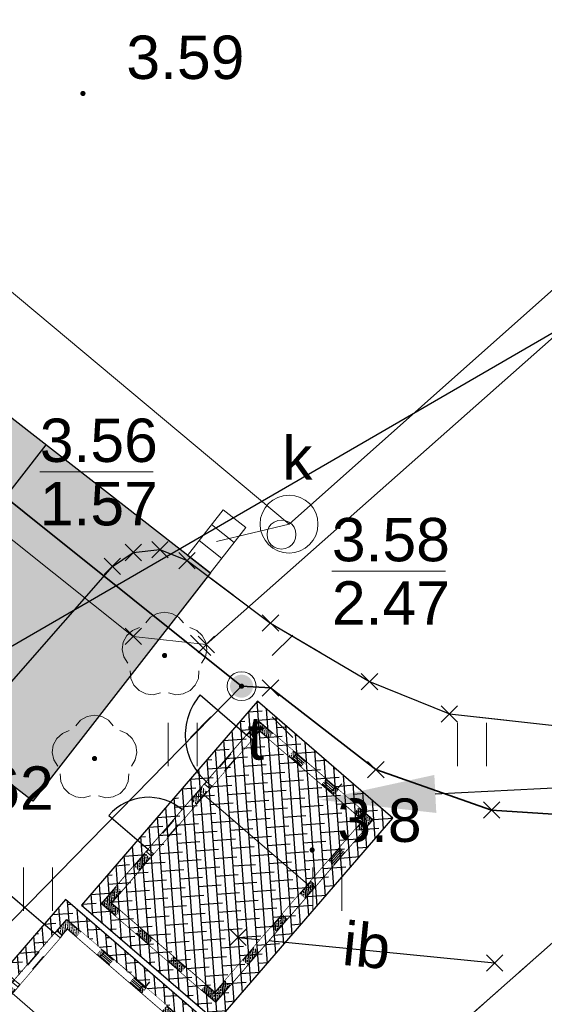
# Model space of a CAD drawing. Header units: millimetres. Extents: x 5469773 to 5470145, y 5911834 to 5911972.
# Tile 6 of 12: x 5469914 to 5469923, y 5911882 to 5911899. Entities that reach past the tile are written whole.
import ezdxf
from ezdxf import colors
from ezdxf.entities.mleader import LeaderData, LeaderLine
from ezdxf.enums import TextEntityAlignment as Align
from ezdxf.math import Vec2, Vec3

# ---------------------------------------------------------------- set-up
doc = ezdxf.new("R2010")
doc.units = ezdxf.units.MM
doc.set_wipeout_variables(frame=1)
for name, pattern in [('DASHED', [19.049999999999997, 12.7, -6.35]), ('PRZER1-1', [1, 0.5, -0.5]), ('PRZER2-1', [1.5, 1, -0.5]), ('PRZER3-1', [2, 1.5, -0.5])]:
    doc.linetypes.add(name, pattern=pattern)
for name, color, linetype in [('!!!_EV_miejsca ładowania', 3, 'Continuous'), ('_PROelCAD_PODKŁAD', 8, 'Continuous'), ('_PROelCAD_PROJ STACJA', 1, 'Continuous')]:
    doc.layers.add(name, color=color, linetype=linetype)
for name, color, linetype, lineweight in [('_PROelCAD_ODNOSNIKI_SZCZEGOL', 7, 'Continuous', 13), ('GESDZI', 8, 'Continuous', 18), ('GESUZY', 86, 'Continuous', 18), ('GSLIIN', 8, 'Continuous', 25), ('GSLIIN_O', 8, 'Continuous', 25), ('GSLKRW', 8, 'Continuous', 25), ('GSPPRB', 8, 'Continuous', 20), ('GSPRDL', 8, 'Continuous', 18), ('GSPWPN', 8, 'Continuous', 13), ('GSPWPN_O', 8, 'Continuous', 13), ('GSPWPS', 8, 'Continuous', 13), ('GSPWPS_O', 8, 'Continuous', 13), ('GSSKOA', 8, 'Continuous', 18), ('GSSUTR', 8, 'Continuous', 18), ('GULEPR', 8, 'Continuous', 18), ('GULKPR', 8, 'Continuous', 18), ('GULLOB', 8, 'Continuous', 35), ('GULTPR', 8, 'Continuous', 18), ('GULWPR', 8, 'Continuous', 18), ('GUPELA', 8, 'Continuous', 18), ('GUPIWZ', 8, 'Continuous', 18), ('GUPKKS', 8, 'Continuous', 18), ('GUPPRZ_O', 8, 'Continuous', 18), ('GUPTUT', 8, 'Continuous', 18), ('GUPTUT_O', 8, 'Continuous', 18), ('GUSIWZ_O', 8, 'Continuous', 18), ('GUSKSD', 8, 'Continuous', 18)]:
    doc.layers.add(name, color=color, linetype=linetype, lineweight=lineweight)
doc.styles.add('Arial', font='arial.ttf')
doc.styles.get("Standard").update_dxf_attribs({"font": 'arial.ttf'})
pattern_1 = [(225, (5370833.893048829, 5942428.685594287), (44.90128060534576, -44.90128060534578), []), (225, (5370788.991768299, 5942428.685594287), (44.90128060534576, -44.90128060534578), [31.75, -15.875])]
pattern_2 = [(94.22960857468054, (5469989.034605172, 5911927.42794386), (-0.06189862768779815, -0.004577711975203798), []), (94.22960857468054, (5469989.063265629, 5911927.46118203), (-0.06189862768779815, -0.004577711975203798), [0.03103383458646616, -0.01551691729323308])]

# ---------------------------------------------------------------- blocks, each defined once
blk = doc.blocks.new('D_GUPIWZ1_1')
at = {"color": 0}
blk.add_lwpolyline([(0, 0.25), (0.064705, 0.241481), (0.125, 0.216506), (0.176777, 0.176777), (0.216506, 0.125), (0.241481, 0.064705), (0.25, 0), (0.241481, -0.064705), (0.216506, -0.125), (0.176777, -0.176777), (0.125, -0.216506), (0.064705, -0.241481), (0, -0.25), (-0.064705, -0.241481), (-0.125, -0.216506), (-0.176777, -0.176777), (-0.216506, -0.125), (-0.241481, -0.064705), (-0.25, 0), (-0.241481, 0.064705), (-0.216506, 0.125), (-0.176777, 0.176777), (-0.125, 0.216506), (-0.064705, 0.241481)], close=True, dxfattribs=at)
blk = doc.blocks.new('D_GUPKKS1')
at = {"color": 0}
blk.add_lwpolyline([(0.5, -0.25), (-0.5, -0.25), (-0.5, 0.25), (0.5, 0.25)], close=True, dxfattribs=at)
for points in [[(-0.175, -0.25), (-0.175, 0.25)], [(0.175, -0.25), (0.175, 0.25)]]:
    blk.add_lwpolyline(points, dxfattribs=at)
blk = doc.blocks.new('D_GSPPRB0')
at = {"color": 0, "lineweight": 20}
for points in [[(-0.1414, -0.1414), (0.1414, 0.1414)], [(-0.1414, 0.1414), (0.1414, -0.1414)]]:
    blk.add_lwpolyline(points, dxfattribs=at)
blk = doc.blocks.new('D_GUPTUT1')
blk.add_hatch(color=0).paths.add_polyline_path([(-0.2, 0), (-0.193185, -0.051764), (-0.173205, -0.1), (-0.141421, -0.141421), (-0.1, -0.173205), (-0.051764, -0.193185), (0, -0.2), (0.051764, -0.193185), (0.1, -0.173205), (0.141421, -0.141421), (0.173205, -0.1), (0.193185, -0.051764), (0.2, 0), (0.193185, 0.051764), (0.173205, 0.1), (0.141421, 0.141421), (0.1, 0.173205), (0.051764, 0.193185), (0, 0.2), (-0.051764, 0.193185), (-0.1, 0.173205), (-0.141421, 0.141421), (-0.173205, 0.1), (-0.193185, 0.051764)])
blk = doc.blocks.new('D_GSPWPS1')
blk.add_hatch(color=0).paths.add_polyline_path([(-0.045, 0), (-0.043467, -0.011647), (-0.038971, -0.0225), (-0.03182, -0.03182), (-0.0225, -0.038971), (-0.011647, -0.043467), (0, -0.045), (0.011647, -0.043467), (0.0225, -0.038971), (0.03182, -0.03182), (0.038971, -0.0225), (0.043467, -0.011647), (0.045, 0), (0.043467, 0.011647), (0.038971, 0.0225), (0.03182, 0.03182), (0.0225, 0.038971), (0.011647, 0.043467), (0, 0.045), (-0.011647, 0.043467), (-0.0225, 0.038971), (-0.03182, 0.03182), (-0.038971, 0.0225), (-0.043467, 0.011647)])
blk = doc.blocks.new('D_GSPWPN1')
blk.add_hatch(color=0).paths.add_polyline_path([(-0.045, 0), (-0.043467, -0.011647), (-0.038971, -0.0225), (-0.03182, -0.03182), (-0.0225, -0.038971), (-0.011647, -0.043467), (0, -0.045), (0.011647, -0.043467), (0.0225, -0.038971), (0.03182, -0.03182), (0.038971, -0.0225), (0.043467, -0.011647), (0.045, 0), (0.043467, 0.011647), (0.038971, 0.0225), (0.03182, 0.03182), (0.0225, 0.038971), (0.011647, 0.043467), (0, 0.045), (-0.011647, 0.043467), (-0.0225, 0.038971), (-0.03182, 0.03182), (-0.038971, 0.0225), (-0.043467, 0.011647)])
blk = doc.blocks.new('D_GSPRDL1')
blk.add_hatch(color=0).paths.add_polyline_path([(0, -0.045), (0.013906, -0.042798), (0.02645, -0.036406), (0.036406, -0.02645), (0.042798, -0.013906), (0.045, 0), (0.042798, 0.013906), (0.036406, 0.02645), (0.02645, 0.036406), (0.013906, 0.042798), (0, 0.045), (-0.013906, 0.042798), (-0.02645, 0.036406), (-0.036406, 0.02645), (-0.042798, 0.013906), (-0.045, 0), (-0.042798, -0.013906), (-0.036406, -0.02645), (-0.02645, -0.036406), (-0.013906, -0.042798)])
at = {"color": 0}
for points in [[(-0.324277, 0.563333), (-0.240553, 0.662679), (-0.127956, 0.727494), (0, 0.75), (0.127956, 0.727494), (0.240553, 0.662679), (0.324277, 0.563333)], [(-0.635969, -0.134326), (-0.70458, -0.024001), (-0.731429, 0.103115), (-0.713292, 0.231763), (-0.652348, 0.346501), (-0.55591, 0.433559), (-0.435555, 0.482485)], [(0.435555, 0.482485), (0.55591, 0.433559), (0.652348, 0.346501), (0.713292, 0.231763), (0.731429, 0.103115), (0.70458, -0.024001), (0.635969, -0.134326)], [(-0.068773, -0.646351), (-0.194901, -0.677512), (-0.324092, -0.663766), (-0.440839, -0.606763), (-0.531129, -0.513345), (-0.584125, -0.394725), (-0.593465, -0.265141)], [(0.593465, -0.265141), (0.584125, -0.394725), (0.531129, -0.513345), (0.440839, -0.606763), (0.324092, -0.663766), (0.194901, -0.677512), (0.068773, -0.646351)]]:
    blk.add_lwpolyline(points, dxfattribs=at)
blk = doc.blocks.new('D_GUPELA2')
blk.add_hatch(color=0).paths.add_polyline_path([(-0.001087, 0.044987), (0.011881, 0.043403), (0.021281, 0.03965), (0.030065, 0.033482), (0.038133, 0.023893), (0.043117, 0.012881), (0.044986, 0.001113), (0.044323, -0.007777), (0.040557, -0.019497), (0.033417, -0.030138), (0.024849, -0.037517), (0.013788, -0.042836), (0.002013, -0.044955), (-0.00982, -0.043916), (-0.020466, -0.040077), (-0.029541, -0.033946), (-0.036867, -0.025804), (-0.04187, -0.01649), (-0.04461, -0.005909), (-0.044532, 0.006476), (-0.041285, 0.017903), (-0.034764, 0.028574), (-0.024479, 0.03776), (-0.013449, 0.042943)])
at = {"color": 0}
for points in [[(-0.883883, 0.883883), (-0.53033, 0.53033)], [(0.883883, 0.883883), (0.53033, 0.53033)], [(-0.883883, -0.883883), (-0.53033, -0.53033)], [(0.883883, -0.883883), (0.53033, -0.53033)]]:
    blk.add_lwpolyline(points, dxfattribs=at)
blk = doc.blocks.new('D_GUPELA1')
at = {"color": 0}
blk.add_lwpolyline([(0, 0.25), (0.064705, 0.241481), (0.125, 0.216506), (0.176777, 0.176777), (0.216506, 0.125), (0.241481, 0.064705), (0.25, 0), (0.241481, -0.064705), (0.216506, -0.125), (0.176777, -0.176777), (0.125, -0.216506), (0.064705, -0.241481), (0, -0.25), (-0.064705, -0.241481), (-0.125, -0.216506), (-0.176777, -0.176777), (-0.216506, -0.125), (-0.241481, -0.064705), (-0.25, 0), (-0.241481, 0.064705), (-0.216506, 0.125), (-0.176777, 0.176777), (-0.125, 0.216506), (-0.064705, 0.241481)], close=True, dxfattribs=at)
blk = doc.blocks.new('D_GSSUTR1')
at = {"color": 0}
for points in [[(-0.25666, 0.36165), (-0.25666, -0.38835)], [(0.24334, -0.38835), (0.24334, 0.36165)]]:
    blk.add_lwpolyline(points, dxfattribs=at)
blk = doc.blocks.new('2504.PB.PZT.DWG.E00.v0_2025-08-14 - [PODKŁAD] PZT')
at = {"layer": 'GESDZI', "linetype": 'Continuous', "lineweight": 20, "elevation": 10.22}
for points in [[(5469881.636694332, 5911902.985140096), (5469914.76, 5911875.71), (5469944.32, 5911901.84), (5469949.159361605, 5911905.858966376)], [(5469949.159361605, 5911905.858966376), (5469944.32, 5911901.84), (5469914.76, 5911875.71), (5469905.46, 5911864.98), (5469920.35, 5911852.71), (5469938.97, 5911874.77), (5469961.971571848, 5911892.802248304)]]:
    blk.add_lwpolyline(points, dxfattribs=at)
at = {"layer": 'GESUZY', "linetype": 'PRZER1-1', "lineweight": 18, "elevation": 10.08}
for points in [[(5469949.159361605, 5911905.858966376), (5469944.32, 5911901.84), (5469914.76, 5911875.71), (5469881.636694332, 5911902.985140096)], [(5469881.636694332, 5911902.985140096), (5469914.76, 5911875.71), (5469944.32, 5911901.84), (5469949.159361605, 5911905.858966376)]]:
    blk.add_lwpolyline(points, dxfattribs=at)
at = {"layer": 'GSLIIN', "linetype": 'Continuous', "lineweight": 25, "elevation": 10.18}
blk.add_lwpolyline([(5469917.39, 5911882.93), (5469921.82, 5911882.49)], dxfattribs=at)
at = {"layer": 'GSLKRW', "linetype": 'Continuous', "lineweight": 25, "elevation": 10.18}
blk.add_lwpolyline([(5469898.87, 5911896.85), (5469900.05, 5911897.74), (5469901.73, 5911898.28), (5469904.08, 5911898.39), (5469905.35, 5911898.08), (5469906.28, 5911897.72), (5469906.73, 5911897.39), (5469907.42, 5911896.91), (5469907.69, 5911896.54), (5469907.77, 5911896.06), (5469907.56, 5911895.54), (5469905.18, 5911892.59), (5469912.62, 5911886.37), (5469915.22, 5911889.34), (5469915.58, 5911889.58), (5469916.04, 5911889.63), (5469916.51, 5911889.44), (5469917.95, 5911888.36), (5469919.66, 5911887.35), (5469921.04, 5911886.79), (5469922.96, 5911886.58)], dxfattribs=at)
at = {"layer": 'GSSKOA', "linetype": 'PRZER3-1', "lineweight": 18, "elevation": 10.18}
blk.add_lwpolyline([(5469898.87, 5911896.85), (5469900.05, 5911897.74), (5469901.73, 5911898.28), (5469904.08, 5911898.39), (5469905.35, 5911898.08), (5469906.28, 5911897.72), (5469906.73, 5911897.39), (5469907.42, 5911896.91), (5469907.69, 5911896.54), (5469907.77, 5911896.06), (5469907.56, 5911895.54), (5469905.18, 5911892.59), (5469912.62, 5911886.37), (5469915.22, 5911889.34), (5469915.58, 5911889.58), (5469916.04, 5911889.63), (5469916.51, 5911889.44), (5469917.95, 5911888.36), (5469919.66, 5911887.35), (5469921.04, 5911886.79), (5469922.96, 5911886.58)], dxfattribs=at)
at = {"layer": 'GSSUTR', "linetype": 'PRZER2-1', "lineweight": 18, "elevation": 10.1}
blk.add_lwpolyline([(5469898.87, 5911896.85), (5469900.05, 5911897.74), (5469901.73, 5911898.28), (5469904.08, 5911898.39), (5469905.35, 5911898.08), (5469904.19, 5911896.59), (5469905.39, 5911895.67), (5469906.73, 5911897.39), (5469907.42, 5911896.91), (5469907.69, 5911896.54), (5469907.77, 5911896.06), (5469907.56, 5911895.54), (5469905.18, 5911892.59), (5469912.62, 5911886.37), (5469915.22, 5911889.34), (5469915.58, 5911889.58), (5469916.04, 5911889.63), (5469916.51, 5911889.44), (5469917.95, 5911888.36), (5469919.66, 5911887.35), (5469921.04, 5911886.79), (5469922.96, 5911886.58)], dxfattribs=at)
at = {"layer": 'GULEPR', "linetype": 'Continuous', "lineweight": 18, "elevation": 10.14}
blk.add_lwpolyline([(5469938.71, 5911896.4), (5469932.98, 5911891.97), (5469933.24, 5911891.35), (5469932.48, 5911891.59), (5469927.99, 5911887.18), (5469924.52, 5911884.95), (5469921.77, 5911885.13), (5469919.77, 5911885.83), (5469917.95, 5911887.24), (5469917.45, 5911887.27), (5469911.67, 5911881.37), (5469910.89, 5911880.26), (5469910.65, 5911880.81), (5469901.6, 5911888.85), (5469899.98, 5911890.42), (5469905.17, 5911895.44), (5469906.15, 5911896.31)], dxfattribs=at)
at = {"layer": 'GULKPR', "linetype": 'Continuous', "lineweight": 18, "elevation": 10.14}
for points in [[(5469906.26, 5911900.14), (5469908.42, 5911898.31), (5469918.27, 5911890.07), (5469932.04, 5911902.32), (5469933.41, 5911903.52)], [(5469917.02, 5911889.77), (5469918.27, 5911890.07)]]:
    blk.add_lwpolyline(points, dxfattribs=at)
at = {"layer": 'GULLOB', "linetype": 'Continuous', "lineweight": 35, "elevation": 10.12}
blk.add_lwpolyline([(5469906.15, 5911896.31), (5469917.45, 5911887.27), (5469917.95, 5911887.24), (5469919.77, 5911885.83), (5469921.77, 5911885.13), (5469924.52, 5911884.95), (5469927.99, 5911887.18), (5469932.48, 5911891.59), (5469932.98, 5911891.97), (5469938.71, 5911896.4), (5469942.29, 5911901.02), (5469943.98, 5911902.25), (5469947.92, 5911906.02), (5469948.423865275, 5911906.608498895)], dxfattribs=at)
at = {"layer": 'GULTPR', "linetype": 'Continuous', "lineweight": 18, "elevation": 10.14}
blk.add_lwpolyline([(5469906.15, 5911896.31), (5469917.45, 5911887.27), (5469917.95, 5911887.24), (5469919.77, 5911885.83), (5469921.77, 5911885.13), (5469924.52, 5911884.95), (5469927.99, 5911887.18), (5469932.48, 5911891.59), (5469932.98, 5911891.97), (5469938.71, 5911896.4), (5469942.29, 5911901.02), (5469943.98, 5911902.25), (5469947.92, 5911906.02), (5469948.423865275, 5911906.608498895)], dxfattribs=at)
at = {"layer": 'GULWPR', "linetype": 'Continuous', "lineweight": 18, "elevation": 10.14}
blk.add_lwpolyline([(5469932.82, 5911902.14), (5469916.84, 5911887.99), (5469915.58, 5911888.13), (5469905.95, 5911895.81), (5469905.38, 5911896.27)], dxfattribs=at)
at = {"layer": 'GUPPRZ_O', "linetype": 'Continuous', "lineweight": 13, "elevation": 10.8, "flags": 128}
for points in [[(5469913.96459459, 5911890.970888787), (5469915.92459459, 5911890.970888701)], [(5469919.01039039, 5911889.254972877), (5469920.97039039, 5911889.254972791)]]:
    blk.add_lwpolyline(points, dxfattribs=at)
at = {"layer": 'GUSKSD', "linetype": 'Continuous', "lineweight": 18, "elevation": 10.14}
blk.add_lwpolyline([(5469918.27, 5911889.57, -1), (5469918.27, 5911890.57, -1)], format="xyb", close=True, dxfattribs=at)
at = {"layer": 'GSPPRB', "linetype": 'Continuous', "lineweight": 20}
for p in [(5469915.58, 5911889.58, 10.28), (5469916.04, 5911889.63, 10.28), (5469915.22, 5911889.34, 10.28), (5469916.51, 5911889.44, 10.28), (5469917.95, 5911888.36, 10.28), (5469915.58, 5911888.13, 10.28), (5469916.84, 5911887.99, 10.28), (5469919.66, 5911887.35, 10.28), (5469917.95, 5911887.24, 10.28), (5469921.04, 5911886.79, 10.28), (5469919.77, 5911885.83, 10.28), (5469919.77, 5911885.83, 10.28), (5469921.77, 5911885.13, 10.28), (5469921.77, 5911885.13, 10.28), (5469917.39, 5911882.93, 10.28), (5469921.82, 5911882.49, 10.28)]:
    blk.add_blockref('D_GSPPRB0', p, dxfattribs=at)
at = {"layer": 'GSPRDL', "linetype": 'Continuous', "lineweight": 25}
for p in [(5469916.12, 5911887.8, 10.12), (5469914.91, 5911886.02, 10.12)]:
    blk.add_blockref('D_GSPRDL1', p, dxfattribs=at)
at = {"layer": 'GSPWPN', "linetype": 'Continuous', "lineweight": 13}
blk.add_blockref('D_GSPWPN1', (5469918.67, 5911884.44, 10.08), dxfattribs=at)
at = {"layer": 'GSPWPS', "linetype": 'Continuous', "lineweight": 13}
blk.add_blockref('D_GSPWPS1', (5469914.71, 5911897.51, 10.08), dxfattribs=at)
at = {"layer": 'GSSUTR', "linetype": 'Continuous', "lineweight": 18}
for p in [(5469916.439999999, 5911886.277970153, 10.1), (5469921.439999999, 5911886.277970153, 10.1), (5469913.939999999, 5911883.777970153, 10.1), (5469918.939999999, 5911883.777970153, 10.1)]:
    blk.add_blockref('D_GSSUTR1', p, dxfattribs=at)
at = {"layer": 'GUPELA', "linetype": 'Continuous', "lineweight": 18}
for name, p in [('D_GUPELA2', (5469917.45, 5911887.27, 10.15)), ('D_GUPELA1', (5469917.45, 5911887.27, 10.16))]:
    blk.add_blockref(name, p, dxfattribs=at)
at = {"layer": 'GUPIWZ', "linetype": 'Continuous', "lineweight": 18}
blk.add_blockref('D_GUPIWZ1_1', (5469918.14, 5911889.89, 10.18), dxfattribs=at)
at = {"layer": 'GUPKKS', "linetype": 'Continuous', "lineweight": 18, "rotation": 51.97196488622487}
blk.add_blockref('D_GUPKKS1', (5469917.02, 5911889.77, 10.16), dxfattribs=at)
at = {"layer": 'GUPTUT', "linetype": 'Continuous', "lineweight": 18}
blk.add_blockref('D_GUPTUT1', (5469917.45, 5911887.27, 10.16), dxfattribs=at)
at = {"layer": 'GSLIIN_O', "linetype": 'Continuous', "lineweight": 0, "style": 'Arial'}
blk.add_text('ib', height=0.75, rotation=354.3278258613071, dxfattribs=at).set_placement((5469919.57599364, 5911882.4179587, 10.8), align=Align.CENTER)
at = {"layer": 'GSPWPN_O', "linetype": 'Continuous', "lineweight": 0, "style": 'Arial'}
blk.add_text('3.8', height=0.75, dxfattribs=at).set_placement((5469919.103669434, 5911884.579284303, 10.8))
at = {"layer": 'GSPWPS_O', "linetype": 'Continuous', "lineweight": 0, "style": 'Arial'}
for s, p in [('3.59', (5469915.46, 5911897.76, 10.8)), ('3.62', (5469912.16641824, 5911885.13538747, 10.8))]:
    blk.add_text(s, height=0.75, dxfattribs=at).set_placement(p)
at = {"layer": 'GUPPRZ_O', "linetype": 'Continuous', "lineweight": 0, "style": 'Arial'}
for s, p in [('3.56', (5469913.96459459, 5911891.143388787, 10.8)), ('1.57', (5469913.96459459, 5911890.048388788, 10.8)), ('3.58', (5469919.01039039, 5911889.427472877, 10.8)), ('2.47', (5469919.01039039, 5911888.332472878, 10.8))]:
    blk.add_text(s, height=0.75, dxfattribs=at).set_placement(p)
at = {"layer": 'GUPTUT_O', "linetype": 'Continuous', "lineweight": 0, "style": 'Arial'}
blk.add_text('t', height=0.75, dxfattribs=at).set_placement((5469917.842051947, 5911885.999657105, 10.8), align=Align.RIGHT)
at = {"layer": 'GUSIWZ_O', "linetype": 'Continuous', "lineweight": 0, "style": 'Arial'}
blk.add_text('k', height=0.75, dxfattribs=at).set_placement((5469918.412619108, 5911890.838710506, 10.8), align=Align.CENTER)
blk = doc.blocks.new('STACJA')
h = blk.add_hatch()
h.set_pattern_fill('ANSI33', color=256, scale=10, style=0)
h.set_pattern_definition(pattern_1)
h.paths.add_polyline_path([(5450463.026953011, 5917090.475233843), (5450463.026953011, 5916970.475233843), (5450163.062761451, 5916970.475233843), (5450163.062761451, 5916920.475233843), (5450163.062761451, 5916288.893649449), (5450163.062761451, 5916225.700476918), (5450163.062761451, 5916210.475233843), (5450043.062761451, 5916210.475233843), (5450043.062761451, 5916260.475233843), (5450043.062761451, 5917090.475233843)])
at = {"linetype": 'Continuous', "lineweight": 0}
h = blk.add_hatch(dxfattribs=at)
h.set_pattern_fill('ANSI31', color=256, scale=10, angle=45.00000000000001, style=0)
h.set_pattern_definition([(180, (5370833.893048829, 5942428.685594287), (-3.888253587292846e-15, -31.75), [])])
h.paths.add_polyline_path([(5451363.026953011, 5917090.475233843), (5451363.026953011, 5916970.475233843), (5450463.026953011, 5916970.475233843), (5450463.026953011, 5917090.475233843)])
blk.add_hatch(color=256).paths.add_polyline_path([(5450752.153816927, 5917042.532674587, -1), (5450772.153816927, 5917042.532674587, -1)])
h = blk.add_hatch()
h.set_pattern_fill('ANSI33', color=256, scale=10, style=0)
h.set_pattern_definition([(225, (5420415.441339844, 5931357.86225904), (44.90128060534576, -44.90128060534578), []), (225, (5420370.540059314, 5931357.86225904), (44.90128060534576, -44.90128060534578), [31.75, -15.875])])
h.paths.add_polyline_path([(5454004.518151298, 5914430.475233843), (5453871.312903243, 5914430.475233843), (5453088.109003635, 5914430.475233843), (5453088.109003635, 5914550.475233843), (5453262.91552727, 5914550.475233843), (5454183.062761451, 5914550.475233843), (5454183.062761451, 5914600.475233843), (5454183.062761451, 5916920.475233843), (5454183.062761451, 5916970.475233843), (5451363.026953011, 5916970.475233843), (5451363.026953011, 5917090.475233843), (5451413.026953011, 5917090.475233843), (5454303.062761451, 5917090.475233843), (5454303.062761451, 5914430.475233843)])
h = blk.add_hatch(dxfattribs=at)
h.set_pattern_fill('ANSI31', color=256, scale=10, angle=315, style=0)
h.set_pattern_definition([(270, (5370833.893048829, 5942428.685594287), (31.75, -5.832380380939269e-15), [])])
h.paths.add_polyline_path([(5450163.062761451, 5916210.475233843), (5450043.062761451, 5916210.475233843), (5450043.062761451, 5915310.475233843), (5450163.062761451, 5915310.475233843)])
at = {"lineweight": 9}
h = blk.add_hatch(dxfattribs=at)
h.set_pattern_fill('ANSI33', color=256, scale=10, style=0)
h.set_pattern_definition(pattern_1)
h.paths.add_polyline_path([(5450312.393046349, 5914550.475233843), (5450312.393046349, 5914430.475233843), (5450043.062761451, 5914430.475233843), (5450043.062761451, 5915260.475233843), (5450043.062761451, 5915310.475233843), (5450163.062761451, 5915310.475233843), (5450163.062761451, 5914600.475233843), (5450163.062761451, 5914550.475233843)])
h = blk.add_hatch(dxfattribs=at)
h.set_pattern_fill('ANSI33', color=256, scale=10, style=0)
h.set_pattern_definition([(225, (5390032.386315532, 5921340.114394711), (44.90128060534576, -44.90128060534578), []), (225, (5389987.485035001, 5921340.114394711), (44.90128060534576, -44.90128060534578), [31.75, -15.875])])
h.paths.add_polyline_path([(5452057.944902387, 5914550.475233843), (5452057.944902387, 5914430.475233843), (5451512.66085967, 5914430.475233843), (5451512.66085967, 5914550.475233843)])
h.paths.add_polyline_path([(5452165.15859393, 5915145.383983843), (5452165.15859393, 5915289.086483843), (5452241.20859393, 5915289.086483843), (5452241.20859393, 5915145.383983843)], flags=9)
for p, q in [((5450043.062761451, 5916260.475233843), (5449923.062761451, 5916260.475233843)), ((5450043.062761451, 5916260.475233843), (5449923.062761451, 5916260.475233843)), ((5450043.062761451, 5916260.475233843), (5450043.062761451, 5915260.475233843)), ((5450043.062761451, 5915260.475233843), (5450043.062761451, 5916260.475233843)), ((5450043.062761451, 5916260.475233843), (5450043.062761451, 5915260.475233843)), ((5450043.062761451, 5915260.475233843), (5450043.062761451, 5916260.475233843)), ((5451470.101870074, 5914550.475233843), (5452500.101870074, 5914550.475233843)), ((5453262.91552727, 5914550.475233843), (5454183.062761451, 5914550.475233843))]:
    blk.add_line(p, q)
at = {"lineweight": 0}
blk.add_line((5452982.93066397, 5914550.475233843), (5454183.062761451, 5914550.475233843), dxfattribs=at)
at = {"lineweight": 30}
for points in [[(5450043.062761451, 5917090.475233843), (5454303.062761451, 5917090.475233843), (5454303.062761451, 5914430.475233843), (5450043.062761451, 5914430.475233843)], [(5450163.062761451, 5914550.475233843), (5450163.062761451, 5914600.475233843), (5450163.062761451, 5916920.475233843), (5450163.062761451, 5916970.475233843), (5454183.062761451, 5916970.475233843), (5454183.062761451, 5916920.475233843), (5454183.062761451, 5914600.475233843), (5454183.062761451, 5914550.475233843)], [(5451512.66085967, 5914550.475233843), (5450312.393046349, 5914550.475233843), (5450312.393046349, 5914430.475233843), (5451512.66085967, 5914430.475233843)], [(5453088.109003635, 5914550.475233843), (5452057.944902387, 5914550.475233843), (5452057.944902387, 5914430.475233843), (5453088.109003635, 5914430.475233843)]]:
    blk.add_lwpolyline(points, close=True, dxfattribs=at)
at = {"linetype": 'Continuous', "lineweight": 30}
blk.add_lwpolyline([(5450043.062761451, 5916210.475233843), (5450163.062761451, 5916210.475233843), (5450163.062761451, 5915310.475233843), (5450043.062761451, 5915310.475233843)], close=True, dxfattribs=at)
at = {"lineweight": 0}
blk.add_lwpolyline([(5450163.062761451, 5916288.893649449), (5450163.062761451, 5916288.893649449), (5450163.062761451, 5916225.700476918), (5450163.062761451, 5916225.700476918)], close=True, dxfattribs=at)
for points, z in [([(5450333.062761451, 5917090.475233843), (5450803.062761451, 5917090.475233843), (5450802.954034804, 5916970.475233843), (5450333.062942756, 5916970.475233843)], 8192), ([(5451108.062761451, 5917090.475233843), (5451578.062761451, 5917090.475233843), (5451577.954034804, 5916970.475233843), (5451108.062942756, 5916970.475233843)], 4096), ([(5451883.062761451, 5917090.475233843), (5452353.062761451, 5917090.475233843), (5452352.954034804, 5916970.475233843), (5451883.062942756, 5916970.475233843)], 8192), ([(5452658.062761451, 5917090.475233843), (5453128.062761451, 5917090.475233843), (5453127.954034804, 5916970.475233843), (5452658.062942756, 5916970.475233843)], 4096), ([(5450043.062761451, 5916290.475233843), (5450043.062761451, 5916760.475233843), (5450163.062761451, 5916760.475233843), (5450163.062761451, 5916290.475415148)], -384), ([(5454183.062761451, 5916290.475233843), (5454183.062761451, 5916760.475233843), (5454303.062761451, 5916760.475233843), (5454303.062761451, 5916290.475415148)], -384), ([(5450043.062761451, 5915525.475233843), (5450043.062761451, 5915995.475233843), (5450163.062761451, 5915995.475233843), (5450163.062761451, 5915525.475415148)], -384), ([(5454183.062761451, 5915525.475233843), (5454183.062761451, 5915995.475233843), (5454303.062761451, 5915995.475233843), (5454303.062761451, 5915525.475415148)], -384), ([(5450043.062761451, 5914760.475233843), (5450043.062761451, 5915230.475233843), (5450163.062761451, 5915230.475233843), (5450163.062761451, 5914760.475415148)], -384), ([(5454183.062761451, 5914760.475233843), (5454183.062761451, 5915230.475233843), (5454303.062761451, 5915230.475233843), (5454303.062761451, 5914760.475415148)], -384), ([(5450333.062761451, 5914550.475233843), (5450803.062761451, 5914550.475233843), (5450802.954034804, 5914430.475233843), (5450333.062942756, 5914430.475233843)], 8192), ([(5451108.062761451, 5914550.475233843), (5451578.062761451, 5914550.475233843), (5451577.954034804, 5914430.475233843), (5451108.062942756, 5914430.475233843)], 4096), ([(5451883.062761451, 5914550.475233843), (5452353.062761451, 5914550.475233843), (5452352.954034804, 5914430.475233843), (5451883.062942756, 5914430.475233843)], 8192), ([(5452658.062761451, 5914550.475233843), (5453128.062761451, 5914550.475233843), (5453127.954034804, 5914430.475233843), (5452658.062942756, 5914430.475233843)], 4096)]:
    blk.add_wipeout(points).translate(0, 0, z)
for points in [[(5453433.062761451, 5917090.475233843), (5453903.062761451, 5917090.475233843), (5453902.954034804, 5916970.475233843), (5453433.062942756, 5916970.475233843)], [(5453430.761380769, 5914550.475233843), (5453900.761380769, 5914550.475233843), (5453900.652654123, 5914430.475233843), (5453430.761562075, 5914430.475233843)]]:
    blk.add_wipeout(points)
h = blk.add_hatch()
h.set_pattern_fill('ANSI38', color=9, scale=50)
h.set_pattern_definition([(45, (5458227.582270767, 5914073.042004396), (-112.2532015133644, 112.2532015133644), []), (135, (5458227.582270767, 5914073.042004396), (-336.7596045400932, 112.2532015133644), [396.8750000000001, -238.125])])
h.paths.add_polyline_path([(5449793.062761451, 5914180.475233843), (5454553.062761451, 5914180.475233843), (5454553.062761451, 5917340.475233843), (5449793.062761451, 5917340.475233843)])
h.paths.add_polyline_path([(5450043.062761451, 5914430.475233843), (5454303.062761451, 5914430.475233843), (5454303.062761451, 5917090.475233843), (5450043.062761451, 5917090.475233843)], flags=16)
blk.add_line((5451662.991144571, 5914550.475233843), (5451662.991144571, 5916970.475233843), dxfattribs=at)
at = {"lineweight": 25}
for p, q in [((5450368.02695301, 5913340.475233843), (5450368.02695301, 5914430.475233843)), ((5453033.475096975, 5913510.475233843), (5453033.475096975, 5914430.475233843))]:
    blk.add_line(p, q, dxfattribs=at)
at = {"color": 8}
blk.add_lwpolyline([(5449793.062761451, 5917340.475233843), (5449793.062761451, 5914180.475233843), (5454553.062761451, 5914180.475233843), (5454553.062761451, 5917340.475233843)], close=True, dxfattribs=at)
at = {"lineweight": 15}
for points in [[(5450312.393046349, 5914550.475233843), (5450368.02695301, 5914550.475233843), (5450368.02695301, 5914430.475233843), (5450312.393046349, 5914430.475233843)], [(5451458.02695301, 5914550.475233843), (5451512.66085967, 5914550.475233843), (5451512.66085967, 5914430.475233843), (5451458.02695301, 5914430.475233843)], [(5453088.109003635, 5914550.475233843), (5453033.475096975, 5914550.475233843), (5453033.475096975, 5914430.475233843), (5453088.109003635, 5914430.475233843)]]:
    blk.add_lwpolyline(points, close=True, dxfattribs=at)
at = {"linetype": 'DASHED', "ltscale": 10}
for centre, radius, start, end in [((5450368.02695301, 5914430.475233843), 1090, 270, 0), ((5453033.578809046, 5914430.475233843), 920, 180, 270)]:
    blk.add_arc(centre, radius, start, end, dxfattribs=at)

msp = doc.modelspace()

# ---------------------------------------------------------------- hatches: boundary and pattern name
at = {"layer": '!!!_EV_miejsca ładowania', "true_color": 0x939598}
h = msp.add_hatch(color=252, dxfattribs=at)
h.dxf.hatch_style = 1
h.paths.add_polyline_path([(5469914.075722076, 5911891.439228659), (5469912.096507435, 5911892.981273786), (5469909.023875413, 5911889.022838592), (5469911.002722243, 5911887.495033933)])
at = {"layer": '!!!_EV_miejsca ładowania', "true_color": 0xc7c8ca}
h = msp.add_hatch(color=9, dxfattribs=at)
h.dxf.hatch_style = 1
h.paths.add_polyline_path([(5469913.842542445, 5911885.282474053), (5469916.915542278, 5911889.22666878), (5469914.075722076, 5911891.439228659), (5469911.002722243, 5911887.495033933), (5469909.023875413, 5911889.022838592)])
at = {"layer": '!!!_EV_miejsca ładowania', "true_color": 0x939598}
h = msp.add_hatch(color=252, dxfattribs=at)
h.dxf.hatch_style = 1
h.paths.add_polyline_path([(5469914.075722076, 5911891.439228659), (5469911.002722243, 5911887.495033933), (5469909.023875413, 5911889.022838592), (5469913.842542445, 5911885.282474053), (5469916.915542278, 5911889.22666878)])
h = msp.add_hatch(color=252, dxfattribs=at)
h.dxf.hatch_style = 1
h.paths.add_polyline_path([(5469913.842542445, 5911885.282474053), (5469916.915542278, 5911889.22666878), (5469914.075722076, 5911891.439228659), (5469911.002722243, 5911887.495033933), (5469909.023875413, 5911889.022838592)])
at = {"lineweight": 9}
h = msp.add_hatch(dxfattribs=at)
h.set_pattern_fill('ANSI33', color=256, scale=0.009774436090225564, angle=-130.7703914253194, style=0)
h.set_pattern_definition(pattern_2)
h.paths.add_polyline_path([(5469917.666687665, 5911886.388633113), (5469917.577857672, 5911886.465229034), (5469917.749771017, 5911886.664600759), (5469918.364178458, 5911886.134812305), (5469918.401190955, 5911886.102897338), (5469918.324595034, 5911886.014067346), (5469917.799017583, 5911886.467259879), (5469917.762005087, 5911886.499174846)])
at = {"linetype": 'Continuous', "lineweight": 0}
h = msp.add_hatch(dxfattribs=at)
h.set_pattern_fill('ANSI31', color=256, scale=0.009774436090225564, angle=184.2296085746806, style=0)
h.set_pattern_definition([(139.2296085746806, (5469989.034605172, 5911927.42794386), (-0.02026600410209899, -0.02350293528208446), [])])
h.paths.add_polyline_path([(5469918.990819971, 5911885.439597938), (5469919.067415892, 5911885.528427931), (5469918.401190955, 5911886.102897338), (5469918.324595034, 5911886.014067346)])
at = {"lineweight": 9}
h = msp.add_hatch(dxfattribs=at)
h.set_pattern_fill('ANSI33', color=256, scale=0.009774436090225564, angle=-130.7703914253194, style=0)
h.set_pattern_definition([(94.22960857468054, (5469961.169406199, 5911926.677081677), (-0.06189862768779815, -0.004577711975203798), []), (94.22960857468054, (5469961.198066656, 5911926.710319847), (-0.06189862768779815, -0.004577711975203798), [0.03103383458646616, -0.01551691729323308])])
h.paths.add_polyline_path([(5469916.552503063, 5911885.096488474), (5469916.463673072, 5911885.173084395), (5469916.811727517, 5911885.576730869), (5469916.900557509, 5911885.500134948)])
h.paths.add_polyline_path([(5469916.924449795, 5911884.637393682), (5469917.030825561, 5911884.545668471), (5469916.982282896, 5911884.489372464), (5469916.875907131, 5911884.581097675)], flags=9)
h = msp.add_hatch()
h.set_pattern_fill('ANSI33', color=256, scale=0.009774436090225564, angle=-130.7703914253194, style=0)
h.set_pattern_definition(pattern_2)
h.paths.add_polyline_path([(5469919.450772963, 5911884.655846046), (5469919.361942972, 5911884.732441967), (5469919.553409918, 5911884.954490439), (5469919.516397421, 5911884.986405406), (5469919.048869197, 5911885.389543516), (5469919.002090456, 5911885.429879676), (5469918.990819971, 5911885.439597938), (5469919.067415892, 5911885.528427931), (5469919.104428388, 5911885.496512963), (5469919.718835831, 5911884.966724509)])
at = {"linetype": 'Continuous', "lineweight": 0}
h = msp.add_hatch(dxfattribs=at)
h.set_pattern_fill('ANSI31', color=256, scale=0.009774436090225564, angle=-85.77039142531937, style=0)
h.set_pattern_definition([(49.22960857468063, (5469989.034605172, 5911927.42794386), (-0.02350293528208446, 0.02026600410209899), [])])
h.paths.add_polyline_path([(5469918.876303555, 5911883.989621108), (5469918.787473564, 5911884.066217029), (5469919.361942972, 5911884.732441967), (5469919.450772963, 5911884.655846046)])
msp.add_hatch(color=256).paths.add_polyline_path([(5469919.230734, 5911884.472421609, -1), (5469919.217968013, 5911884.45761661, -1)])

# ---------------------------------------------------------------- linework, layer by layer
at = {"layer": '!!!_EV_miejsca ładowania', "color": 18, "true_color": 0x000000, "elevation": 10.16}
msp.add_lwpolyline([(5469909.03062488, 5911889.03153385), (5469912.096507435, 5911892.981273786), (5469916.915542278, 5911889.22666878), (5469913.842542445, 5911885.282474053), (5469909.023875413, 5911889.022838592), (5469911.002722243, 5911887.495033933), (5469914.075722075, 5911891.439228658)], dxfattribs=at)
for p, q in [((5469919.104428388, 5911885.496512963, 20.2), (5469918.364178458, 5911886.134812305, 20.2)), ((5469918.364178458, 5911886.134812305, 20.2), (5469919.104428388, 5911885.496512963, 20.2)), ((5469919.104428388, 5911885.496512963, 20.2), (5469918.364178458, 5911886.134812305, 20.2)), ((5469918.364178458, 5911886.134812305, 20.2), (5469919.104428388, 5911885.496512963, 20.2)), ((5469919.104428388, 5911885.496512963, 20.2), (5469919.181024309, 5911885.585342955, 20.2)), ((5469919.104428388, 5911885.496512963, 20.2), (5469919.181024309, 5911885.585342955, 20.2)), ((5469916.927722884, 5911885.531639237, 20.2), (5469916.270274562, 5911884.769181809, 20.2))]:
    msp.add_line(p, q)
at = {"lineweight": 30, "elevation": 20.2}
for points in [[(5469916.900557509, 5911885.500134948), (5469917.666687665, 5911886.388633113), (5469917.577857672, 5911886.465229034), (5469916.811727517, 5911885.576730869)], [(5469915.894949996, 5911884.333909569), (5469916.552503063, 5911885.096488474), (5469916.463673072, 5911885.173084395), (5469915.806120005, 5911884.41050549)]]:
    msp.add_lwpolyline(points, close=True, dxfattribs=at)
at = {"linetype": 'Continuous', "lineweight": 30, "elevation": 20.2}
msp.add_lwpolyline([(5469919.067415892, 5911885.528427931), (5469918.990819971, 5911885.439597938), (5469918.324595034, 5911886.014067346), (5469918.401190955, 5911886.102897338)], close=True, dxfattribs=at)
at = {"lineweight": 0, "elevation": 20.2}
msp.add_lwpolyline([(5469919.048869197, 5911885.389543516), (5469919.048869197, 5911885.389543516), (5469919.002090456, 5911885.429879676), (5469919.002090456, 5911885.429879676)], close=True, dxfattribs=at)

# ---------------------------------------------------------------- block references
at = {"layer": '_PROelCAD_PODKŁAD'}
msp.add_blockref('2504.PB.PZT.DWG.E00.v0_2025-08-14 - [PODKŁAD] PZT', (0, 0), dxfattribs=at)

# ---------------------------------------------------------------- next in the draw order: block references
at = {"layer": '_PROelCAD_PROJ STACJA', "xscale": 0.0009774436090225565, "yscale": 0.0009774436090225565, "zscale": 0.0009774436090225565, "rotation": 229.2296085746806}
msp.add_blockref('STACJA', (5469015.035583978, 5919692.812037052, 10.1), dxfattribs=at)

# ---------------------------------------------------------------- next in the draw order: hatches: boundary and pattern name
h = msp.add_hatch()
h.set_pattern_fill('ANSI33', color=256, scale=0.009774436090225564, angle=-130.7703914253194, style=0)
h.set_pattern_definition([(94.22960857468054, (5469949.191559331, 5911897.79170545), (-0.06189862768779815, -0.004577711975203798), []), (94.22960857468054, (5469949.220219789, 5911897.82494362), (-0.06189862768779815, -0.004577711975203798), [0.03103383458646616, -0.01551691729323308])])
h.paths.add_polyline_path([(5469915.221176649, 5911883.732133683), (5469915.30620147, 5911883.830738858), (5469915.806120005, 5911884.41050549), (5469915.894949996, 5911884.333909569), (5469915.783371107, 5911884.204509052), (5469915.196041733, 5911883.523370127), (5469915.233054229, 5911883.49145516), (5469916.950434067, 5911882.010600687), (5469916.987446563, 5911881.97868572), (5469918.787473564, 5911884.066217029), (5469918.876303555, 5911883.989621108), (5469918.844388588, 5911883.952608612), (5469916.999680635, 5911881.813259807), (5469915.030615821, 5911883.511136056)])

# ---------------------------------------------------------------- next in the draw order: linework, layer by layer
at = {"lineweight": 0}
msp.add_line((5469915.962085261, 5911884.411767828, 20.2), (5469915.196041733, 5911883.523370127, 20.2), dxfattribs=at)
msp.add_line((5469915.783371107, 5911884.204509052, 20.2), (5469915.196041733, 5911883.523370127, 20.2))
at = {"lineweight": 30, "elevation": 20.2}
for points in [[(5469919.718835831, 5911884.966724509), (5469916.999680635, 5911881.813259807), (5469915.030615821, 5911883.511136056), (5469917.749771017, 5911886.664600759)], [(5469917.762005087, 5911886.499174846), (5469917.799017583, 5911886.467259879), (5469919.516397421, 5911884.986405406), (5469919.553409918, 5911884.954490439), (5469916.987446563, 5911881.97868572), (5469916.950434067, 5911882.010600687), (5469915.233054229, 5911883.49145516), (5469915.196041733, 5911883.523370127)]]:
    msp.add_lwpolyline(points, close=True, dxfattribs=at)

# ---------------------------------------------------------------- next in the draw order: wipeouts: each hides what was drawn before it
for points, z in [([(5469917.653494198, 5911886.373332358), (5469917.353493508, 5911886.025414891), (5469917.264732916, 5911886.102091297), (5469917.564664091, 5911886.449928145)], 28.20721804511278), ([(5469917.994053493, 5911886.453961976), (5469918.341970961, 5911886.153961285), (5469918.26537504, 5911886.065131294), (5469917.917457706, 5911886.365131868)], 19.82466165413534), ([(5469918.5603446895, 5911885.9656629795), (5469918.908262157, 5911885.665662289), (5469918.831666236, 5911885.576832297), (5469918.483748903, 5911885.876832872)], 19.82466165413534), ([(5469917.158812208, 5911885.7996386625), (5469916.858811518, 5911885.451721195), (5469916.770050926, 5911885.528397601), (5469917.069982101, 5911885.876234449)], 24.20360902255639), ([(5469919.126635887, 5911885.477363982), (5469919.474553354, 5911885.177363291), (5469919.397957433, 5911885.0885333), (5469919.0500401, 5911885.388533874)], 19.82466165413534), ([(5469916.664130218, 5911885.225944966), (5469916.364129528, 5911884.878027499), (5469916.275368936, 5911884.954703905), (5469916.575300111, 5911885.302540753)], 28.20721804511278), ([(5469916.169448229, 5911884.652251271), (5469915.869447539, 5911884.304333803), (5469915.780686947, 5911884.381010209), (5469916.080618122, 5911884.728847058)], 24.20360902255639), ([(5469919.5337290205, 5911884.75205203), (5469919.233728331, 5911884.404134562), (5469919.144967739, 5911884.480810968), (5469919.444898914, 5911884.828647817)], 28.20721804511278), ([(5469919.039047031, 5911884.178358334), (5469918.739046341, 5911883.830440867), (5469918.650285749, 5911883.907117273), (5469918.950216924, 5911884.254954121)], 24.20360902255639), ([(5469915.676235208, 5911884.080261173), (5469915.376234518, 5911883.732343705), (5469915.287473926, 5911883.809020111), (5469915.587405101, 5911884.15685696)], 20.2), ([(5469918.544365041, 5911883.604664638), (5469918.244364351, 5911883.25674717), (5469918.155603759, 5911883.333423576), (5469918.455534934, 5911883.681260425)], 28.20721804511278), ([(5469915.351494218, 5911883.389327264), (5469915.699411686, 5911883.089326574), (5469915.6228157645, 5911883.000496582), (5469915.274898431, 5911883.300497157)], 19.82466165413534), ([(5469918.04968305, 5911883.030970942), (5469917.74968236, 5911882.683053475), (5469917.660921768, 5911882.759729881), (5469917.960852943, 5911883.107566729)], 24.20360902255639), ([(5469915.9177854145, 5911882.901028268), (5469916.265702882, 5911882.601027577), (5469916.189106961, 5911882.512197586), (5469915.841189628, 5911882.81219816)], 19.82466165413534), ([(5469917.5550010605, 5911882.457277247), (5469917.255000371, 5911882.109359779), (5469917.1662397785, 5911882.186036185), (5469917.466170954, 5911882.533873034)], 20.2), ([(5469916.484076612, 5911882.412729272), (5469916.831994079, 5911882.112728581), (5469916.755398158, 5911882.023898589), (5469916.407480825, 5911882.323899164)], 19.82466165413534)]:
    msp.add_wipeout(points).translate(0, 0, z)

# ---------------------------------------------------------------- next in the draw order: hatches: boundary and pattern name
h = msp.add_hatch()
h.set_pattern_fill('ANSI38', color=9, scale=0.04887218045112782, angle=-130.7703914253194)
h.set_pattern_definition([(274.2296085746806, (5469912.261007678, 5911880.834160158), (0.1547465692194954, 0.01144427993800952), []), (4.229608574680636, (5469912.261007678, 5911880.834160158), (0.2980488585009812, 0.1776351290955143), [0.3879229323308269, -0.2327537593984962])])
h.paths.add_polyline_path([(5469920.063473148, 5911884.992212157), (5469917.724283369, 5911887.009238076), (5469914.685978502, 5911883.485648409), (5469917.025168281, 5911881.468622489)])

# ---------------------------------------------------------------- next in the draw order: linework, layer by layer
at = {"lineweight": 25}
for p, q in [((5469916.735474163, 5911887.119792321, 20.2), (5469917.542346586, 5911886.424046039, 20.2)), ((5469915.159962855, 5911885.03818363, 20.2), (5469915.840992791, 5911884.450948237, 20.2))]:
    msp.add_line(p, q, dxfattribs=at)
at = {"lineweight": 0}
msp.add_line((5469916.804601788, 5911885.388852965, 20.2), (5469918.596006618, 5911883.844168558, 20.2), dxfattribs=at)
at = {"color": 8, "elevation": 20.2}
msp.add_lwpolyline([(5469920.063473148, 5911884.992212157), (5469917.724283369, 5911887.009238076), (5469914.685978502, 5911883.485648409), (5469917.025168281, 5911881.468622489)], close=True, dxfattribs=at)
at = {"lineweight": 15, "elevation": 20.2}
for points in [[(5469917.666687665, 5911886.388633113), (5469917.631176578, 5911886.347450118), (5469917.542346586, 5911886.424046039), (5469917.577857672, 5911886.465229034)], [(5469916.935430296, 5911885.540577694), (5469916.900557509, 5911885.500134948), (5469916.811727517, 5911885.576730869), (5469916.846600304, 5911885.617173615)], [(5469915.894949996, 5911884.333909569), (5469915.929822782, 5911884.374352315), (5469915.840992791, 5911884.450948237), (5469915.806120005, 5911884.41050549)]]:
    msp.add_lwpolyline(points, close=True, dxfattribs=at)
at = {"linetype": 'DASHED', "ltscale": 10}
for centre, radius, start, end in [((5469917.542346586, 5911886.424046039, 20.2), 1.065413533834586, 139.2295850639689, 229.2295850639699), ((5469915.840926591, 5911884.450871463, 20.2), 0.899248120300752, 49.22958506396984, 139.2295850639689)]:
    msp.add_arc(centre, radius, start, end, dxfattribs=at)

# ---------------------------------------------------------------- next in the draw order: leaders
at = {"layer": '_PROelCAD_ODNOSNIKI_SZCZEGOL', "lineweight": 18}
ml = msp.add_multileader_mtext('Standard', dxfattribs=at)
ml.set_content('proj. st. trafo wg. odrębnego\\Popracowania', color=256)
ml.set_leader_properties()
ml.build(insert=Vec2(0, 0))
ml.multileader.update_dxf_attribs({"text_left_attachment_type": 6, "text_right_attachment_type": 6, "dogleg_length": 1, "arrow_head_size": 2})
ctx = ml.context
ctx.base_point, ctx.char_height, ctx.arrow_head_size, ctx.landing_gap_size, ctx.plane_origin = Vec3(5469935.78473489, 5911886.125543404, 10.1), 1.5, 2, 0.4, Vec3(5469905.683872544, 5911902.919934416, 10.1)
ctx.left_attachment, ctx.right_attachment = 6, 6
notes = []
notes.append((ctx, [(0, (1, 1, 0), (5469934.78473489, 5911886.125543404, 10.1), (1, 0), 1, [(0, [(5469918.8, 5911885.305865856, 10.1)], 256, [])])]))
ctx.mtext.insert, ctx.mtext.flow_direction = Vec3(5469936.18473489, 5911888.041982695, 10.1), 5
ctx.mtext.has_bg_fill, ctx.mtext.bg_color, ctx.mtext.bg_scale_factor, ctx.mtext.bg_transparency, ctx.mtext.use_window_bg_color = 1, -939524096, 1.1, 0, 1
for ctx, leaders in notes:
    for number, flags, end, landing, length, lines in leaders:
        leader = LeaderData()
        leader.index, (leader.has_last_leader_line, leader.has_dogleg_vector, leader.attachment_direction) = number, flags
        leader.last_leader_point, leader.dogleg_vector, leader.dogleg_length = Vec3(end), Vec3(landing), length
        for number, points, colour, breaks in lines:
            line = LeaderLine()
            line.index, line.vertices, line.color, line.breaks = number, Vec3.list(points), colors.encode_raw_color(colour), breaks
            leader.lines.append(line)
        ctx.leaders.append(leader)

# ---------------------------------------------------------------- next in the draw order: leaders
ml = msp.add_multileader_mtext('Standard', dxfattribs=at)
ml.set_content('stacja ładowania i miejsca EV \\Pwg. odrębnego opracowania', color=256)
ml.set_leader_properties()
ml.build(insert=Vec2(0, 0))
ml.multileader.update_dxf_attribs({"text_left_attachment_type": 6, "text_right_attachment_type": 6, "dogleg_length": 1, "arrow_head_size": 2})
ctx = ml.context
ctx.base_point, ctx.char_height, ctx.arrow_head_size, ctx.landing_gap_size, ctx.plane_origin = Vec3(5469928.713712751, 5911896.206934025, 20.22), 1, 2, 0.4, Vec3(5469898.466891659, 5911906.556909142, 20.22)
ctx.left_attachment, ctx.right_attachment = 6, 6
notes = []
notes.append((ctx, [(0, (1, 1, 0), (5469927.713712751, 5911896.206934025, 20.22), (1, 0), 1, [(0, [(5469911.183339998, 5911886.639620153, 20.22)], 256, [])])]))
ctx.mtext.insert, ctx.mtext.flow_direction = Vec3(5469929.113712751, 5911897.500931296, 20.22), 5
ctx.mtext.has_bg_fill, ctx.mtext.bg_color, ctx.mtext.bg_scale_factor, ctx.mtext.bg_transparency, ctx.mtext.use_window_bg_color = 1, -939524096, 1.1, 0, 1
for ctx, leaders in notes:
    for number, flags, end, landing, length, lines in leaders:
        leader = LeaderData()
        leader.index, (leader.has_last_leader_line, leader.has_dogleg_vector, leader.attachment_direction) = number, flags
        leader.last_leader_point, leader.dogleg_vector, leader.dogleg_length = Vec3(end), Vec3(landing), length
        for number, points, colour, breaks in lines:
            line = LeaderLine()
            line.index, line.vertices, line.color, line.breaks = number, Vec3.list(points), colors.encode_raw_color(colour), breaks
            leader.lines.append(line)
        ctx.leaders.append(leader)

doc.saveas('drawing.dxf')
